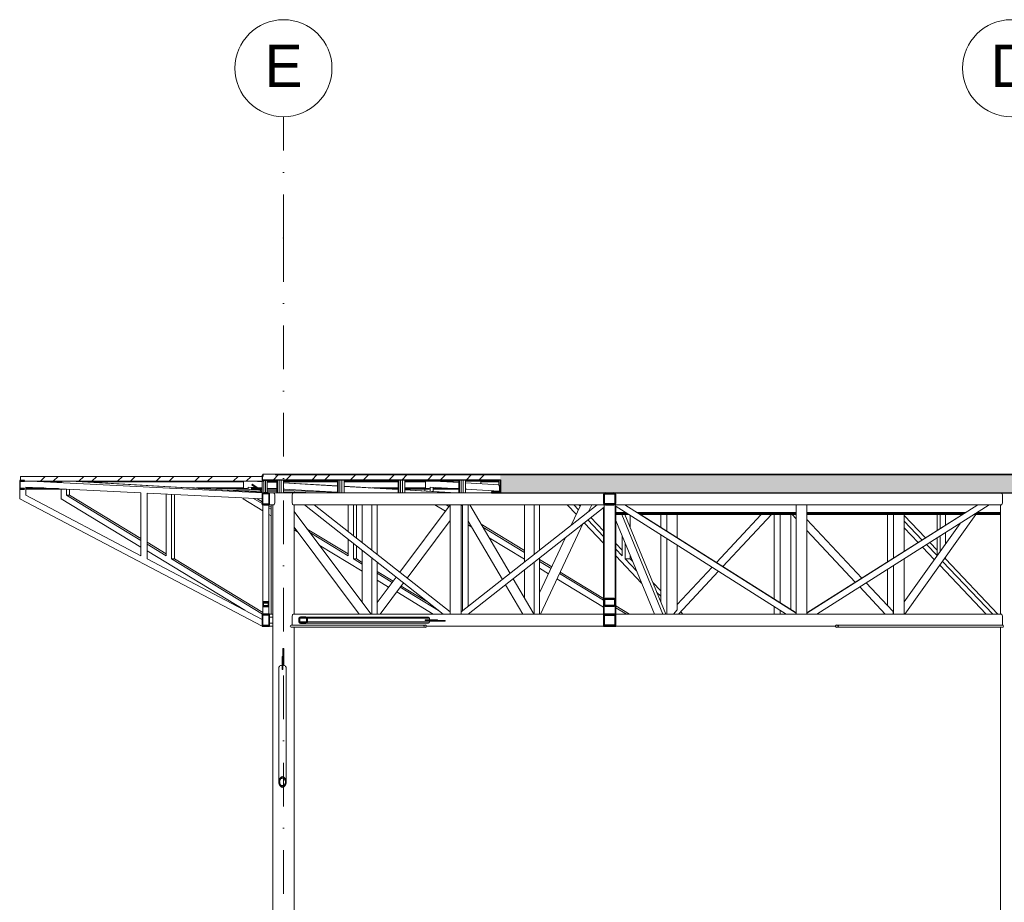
# Model space of a CAD drawing. Header units: centimetres. Extents: x -1103 to 10505, y -997 to 1780.
# Tile 7 of 102: x -1046 to -235, y 1052 to 1780. Entities that reach past the tile are written whole.
import ezdxf
from ezdxf.enums import TextEntityAlignment as Align

# ---------------------------------------------------------------- set-up
doc = ezdxf.new("R2010")
doc.units = ezdxf.units.CM
doc.header["$LTSCALE"] = 0.1
doc.header["$MEASUREMENT"] = 0
doc.linetypes.add('Kropki i Kreski', pattern=[720, 360, -180, 0, -180])
doc.linetypes.add('Wipeout_Contour', pattern=[1000, 0, -1000])
for name, color, linetype in [('2_lądowisko_IFC.ISTN', 7, 'Continuous'), ('2_stropy.K_IR', 7, 'Continuous'), ('3_lądowisko.K_IR', 7, 'Continuous'), ('4_osie.ISTN', 7, 'Continuous')]:
    doc.layers.add(name, color=color, linetype=linetype)
doc.styles.add('GENERATED_STYLE_1', font='txt')
pattern_1 = [(45, (0, 0), (-15.9099, 15.9099), []), (45, (-5.303, 5.303), (-15.9099, 15.9099), [])]

# ---------------------------------------------------------------- blocks, each defined once
blk = doc.blocks.new('ElemPrzekroju_2_1')
at = {"layer": '2_stropy.K_IR', "color": 7, "linetype": 'Continuous', "lineweight": 9}
for p, q in [((-828.8, 1399.55), (-784.14, 1399.55)), ((-778.8, 1399.55), (-734.15, 1399.55)), ((-728.81, 1399.55), (-684.15, 1399.55)), ((-678.81, 1399.55), (-651.31, 1399.55))]:
    blk.add_line(p, q, dxfattribs=at)
at = {"color": 254, "linetype": 'Wipeout_Contour', "lineweight": 0, "ltscale": 6771.288146}
blk.add_wipeout([(-845.71, 1403.55), (-1045.72, 1403.55), (-1045.72, 1399.55), (-845.71, 1399.55)], dxfattribs=at).dxf.layer = '2_stropy.K_IR'
at = {"layer": '2_stropy.K_IR', "linetype": 'Continuous', "lineweight": 0, "true_color": 0x000000}
h = blk.add_hatch(dxfattribs=at)
h.set_pattern_fill('Stal_0001', color=18, style=0, pattern_type=2)
h.set_pattern_definition(pattern_1)
h.paths.add_polyline_path([(-845.71, 1403.55), (-1045.72, 1403.55), (-1045.72, 1399.55), (-845.71, 1399.55)])
at = {"layer": '2_stropy.K_IR', "color": 7, "linetype": 'Continuous', "lineweight": 0}
for p, q in [((-1045.72, 1403.55), (-1045.72, 1399.55)), ((-845.71, 1403.55), (-1045.72, 1403.55)), ((-845.71, 1399.55), (-1045.72, 1399.55)), ((-845.71, 1400.8), (-845.71, 1399.55))]:
    blk.add_line(p, q, dxfattribs=at)
at = {"layer": '2_stropy.K_IR', "color": 7, "linetype": 'Continuous', "lineweight": 9}
blk.add_line((-842.4, 1399.55), (-834.14, 1399.55), dxfattribs=at)
blk = doc.blocks.new('ElemPrzekroju_8_1')
at = {"layer": '2_stropy.K_IR', "linetype": 'Continuous', "lineweight": 0}
blk.add_hatch(color=252, dxfattribs=at).paths.add_polyline_path([(-650.02, 1389.8), (1393.03, 1389.8), (1393.03, 1404.8), (-650.02, 1404.8)])
at = {"layer": '2_stropy.K_IR', "color": 252, "linetype": 'Continuous', "lineweight": 30}
for p, q in [((1393.03, 1404.8), (-650.02, 1404.8)), ((-650.02, 1400.8), (-650.02, 1389.8)), ((1393.03, 1389.8), (-650.02, 1389.8))]:
    blk.add_line(p, q, dxfattribs=at)
blk = doc.blocks.new('*X12')
at = {"layer": '3_lądowisko.K_IR', "linetype": 'Continuous', "lineweight": 0}
blk.add_hatch(color=2, dxfattribs=at).paths.add_polyline_path([(-835.72, 1405.3), (-835.8, 1405.3), (-835.72, 1405.22)])
blk = doc.blocks.new('ElemPrzekroju_10_1')
at = {"layer": '3_lądowisko.K_IR', "linetype": 'Continuous', "lineweight": 0, "true_color": 0x000000}
blk.add_hatch(color=18, dxfattribs=at).paths.add_polyline_path([(-845.72, 1404.8), (-835.72, 1404.8), (-835.72, 1405.3), (-845.72, 1405.3)])
at = {"layer": '3_lądowisko.K_IR', "color": 7, "linetype": 'Continuous', "lineweight": 15}
for p, q in [((-835.72, 1405.3), (-845.72, 1405.3)), ((-845.71, 1404.8), (-845.72, 1404.8)), ((-835.72, 1404.8), (-845.71, 1404.8))]:
    blk.add_line(p, q, dxfattribs=at)
at = {"layer": '3_lądowisko.K_IR', "lineweight": 0}
blk.add_blockref('*X12', (0, 0), dxfattribs=at)
blk = doc.blocks.new('ElemPrzekroju_11_1')
at = {"layer": '3_lądowisko.K_IR', "color": 7, "linetype": 'Continuous', "lineweight": 15}
blk.add_line((-512.17, 1405.3), (-835.72, 1405.3), dxfattribs=at)
blk = doc.blocks.new('ElemPrzekroju_45_1')
at = {"layer": '3_lądowisko.K_IR', "color": 7, "linetype": 'Continuous', "lineweight": 15}
for p, q in [((37.49, 1405.3), (-512.17, 1405.3)), ((-512.17, 1405.3), (-512.17, 1405))]:
    blk.add_line(p, q, dxfattribs=at)
blk = doc.blocks.new('ElemPrzekroju_97_1')
at = {"layer": '2_lądowisko_IFC.ISTN', "color": 252, "linetype": 'Continuous', "lineweight": 30}
for p, q in [((-845.81, 1405), (-845.81, 1404.4)), ((-1046.41, 1400), (-1046.41, 1393)), ((-1042.41, 1400), (-1046.41, 1400)), ((-1042.41, 1399.6), (-1042.41, 1400)), ((-846.4, 1404.4), (-846.4, 1400.4)), ((-845.81, 1404.4), (-846.4, 1404.4)), ((-846.4, 1400.4), (-840.4, 1400.4)), ((-840.4, 1400.4), (-840.4, 1401)), ((-840.4, 1401), (-655.71, 1401)), ((-655.71, 1401), (-655.71, 1400.4)), ((-655.71, 1400.4), (-651.31, 1400.4)), ((-651.31, 1400.4), (-651.31, 1396)), ((-1046.41, 1393), (-1042.41, 1393)), ((-1042.41, 1393), (-1042.41, 1393.4)), ((-657.31, 1390.9), (-657.31, 1390)), ((-650.71, 1390.9), (-657.31, 1390.9)), ((-657.31, 1390), (-563.41, 1390)), ((-651.31, 1396), (-650.71, 1396)), ((-650.71, 1396), (-650.71, 1390.9)), ((-564.21, 1389.79), (-564.8, 1389.2)), ((-563.41, 1390), (-564.21, 1389.79)), ((-555.81, 1389.79), (-556.61, 1390)), ((-556.61, 1390), (-232.31, 1390)), ((-555.23, 1389.2), (-555.81, 1389.79)), ((-564.8, 1380.8), (-564.21, 1380.21)), ((-555.81, 1380.21), (-555.23, 1380.8)), ((-845.9, 1300.01), (-845.9, 1296.28)), ((-840.9, 1300.01), (-845.9, 1300.01)), ((-845.4, 1296.9), (-845.4, 1299.39)), ((-845.4, 1299.39), (-841.4, 1299.39)), ((-841.4, 1299.39), (-841.4, 1296.9)), ((-840.9, 1296.28), (-840.9, 1300.01)), ((-845.9, 1296.28), (-840.9, 1296.28)), ((-841.4, 1296.9), (-845.4, 1296.9)), ((-846.4, 1290), (-846.4, 1280)), ((-840.4, 1290), (-846.4, 1290)), ((-845.8, 1280.6), (-845.8, 1289.4)), ((-845.8, 1289.4), (-841, 1289.4)), ((-841, 1289.4), (-841, 1280.6)), ((-840.4, 1280), (-840.4, 1290)), ((-815.8, 1287.21), (-816.21, 1286.5)), ((-816.21, 1286.5), (-816.21, 1283.5)), ((-816.21, 1283.5), (-815.8, 1282.79)), ((-815.51, 1286.5), (-815.3, 1286.85)), ((-815.51, 1283.5), (-815.51, 1286.5)), ((-815.3, 1283.15), (-815.51, 1283.5)), ((-810.06, 1286.85), (-809.85, 1286.5)), ((-809.85, 1283.5), (-810.06, 1283.15)), ((-809.85, 1286.5), (-809.85, 1283.5)), ((-809.14, 1286.5), (-809.56, 1287.21)), ((-809.56, 1282.79), (-809.14, 1283.5)), ((-809.14, 1283.5), (-809.14, 1286.5)), ((-565.01, 1290), (-565.01, 1280)), ((-555.01, 1290), (-565.01, 1290)), ((-564.21, 1280.8), (-564.21, 1289.2)), ((-564.21, 1289.2), (-555.81, 1289.2)), ((-555.81, 1289.2), (-555.81, 1280.8)), ((-555.01, 1280), (-555.01, 1290)), ((-846.4, 1280), (-840.4, 1280)), ((-841, 1280.6), (-845.8, 1280.6)), ((-712.89, 1280.57), (-713.22, 1280)), ((-713.22, 1280), (-712.89, 1279.43)), ((-712.09, 1280.8), (-712.89, 1280.57)), ((-712.89, 1279.43), (-712.09, 1279.2)), ((-711.29, 1280.57), (-712.09, 1280.8)), ((-712.09, 1279.2), (-711.29, 1279.43)), ((-710.96, 1280), (-711.29, 1280.57)), ((-711.29, 1279.43), (-710.96, 1280)), ((-565.01, 1280), (-555.01, 1280)), ((-555.81, 1280.8), (-564.21, 1280.8)), ((-373.55, 1280.57), (-373.93, 1280)), ((-373.93, 1280), (-373.55, 1279.43)), ((-372.66, 1280.8), (-373.55, 1280.57)), ((-373.55, 1279.43), (-372.66, 1279.2)), ((-371.76, 1280.57), (-372.66, 1280.8)), ((-372.66, 1279.2), (-371.76, 1279.43)), ((-371.39, 1280), (-371.76, 1280.57)), ((-371.76, 1279.43), (-371.39, 1280))]:
    blk.add_line(p, q, dxfattribs=at)
at = {"layer": '2_lądowisko_IFC.ISTN', "color": 252, "linetype": 'Continuous', "lineweight": 9}
for p, q in [((-650.71, 1404.8), (-650.71, 1405)), ((-650.68, 1404.8), (-650.68, 1405)), ((-626.59, 1404.8), (-626.59, 1405)), ((-626.53, 1404.8), (-626.53, 1405)), ((-601.53, 1404.8), (-601.53, 1405)), ((-601.43, 1404.8), (-601.43, 1405)), ((-551.43, 1404.8), (-551.43, 1405)), ((-551.33, 1404.8), (-551.33, 1405)), ((-501.33, 1404.8), (-501.33, 1405)), ((-501.23, 1404.8), (-501.23, 1405)), ((-451.23, 1404.8), (-451.23, 1405)), ((-451.13, 1404.8), (-451.13, 1405)), ((-401.13, 1404.8), (-401.13, 1405)), ((-376.92, 1405), (-376.92, 1404.8)), ((-335.05, 1404.8), (-335.05, 1405)), ((-291.75, 1404.8), (-291.75, 1405)), ((-291.57, 1404.8), (-291.57, 1405)), ((-1046.41, 1400), (-1046.41, 1400)), ((-1046.41, 1400), (-1045.72, 1399.97)), ((-1046.01, 1399.6), (-1046.01, 1399.58)), ((-1045.72, 1399.6), (-1046.01, 1399.6)), ((-1046.01, 1399), (-1046.01, 1399.58)), ((-1046.01, 1399.58), (-1045.72, 1399.57)), ((-1037.41, 1399.55), (-846.4, 1390)), ((-1026.41, 1399), (-1011.88, 1399)), ((-1011.73, 1399.42), (-1011.88, 1399)), ((-1011.88, 1399), (-1011.88, 1398.27)), ((-1011.47, 1399.55), (-1011.73, 1399.42)), ((-1004.44, 1399.55), (-846.4, 1390.43)), ((-1001.94, 1399.55), (-846.4, 1390.57)), ((-992.41, 1399), (-861.89, 1399)), ((-861.74, 1399.42), (-861.89, 1399)), ((-861.89, 1399), (-861.89, 1394)), ((-861.48, 1399.55), (-861.74, 1399.42)), ((-854.83, 1396.92), (-854.99, 1396.57)), ((-854.99, 1396.57), (-854.86, 1396.21)), ((-854.47, 1397.05), (-854.83, 1396.92)), ((-854.47, 1397.05), (-854.12, 1396.89)), ((-854.44, 1399.55), (-846.4, 1399.09)), ((-847.53, 1392.4), (-854.12, 1396.89)), ((-851.94, 1399.55), (-846.4, 1399.23)), ((-846.4, 1390.01), (-846.4, 1399.55)), ((-845.81, 1404.4), (-845.8, 1404.4)), ((-845.8, 1403.55), (-845.8, 1404.4)), ((-845.2, 1390.01), (-845.2, 1400.4)), ((-843.6, 1390.01), (-843.6, 1400.4)), ((-842.4, 1390.01), (-842.4, 1400.4)), ((-842.4, 1399), (-834.31, 1399)), ((-842.4, 1399), (-834.31, 1398.53)), ((-842.4, 1398.86), (-834.31, 1398.39)), ((-655.71, 1400.4), (-840.4, 1400.4)), ((-834.31, 1390), (-834.31, 1399.55)), ((-833.75, 1390), (-833.75, 1400.4)), ((-832.36, 1390), (-832.36, 1400.4)), ((-830.72, 1390), (-830.72, 1400.4)), ((-828.92, 1390), (-828.92, 1400.4)), ((-828.8, 1390), (-828.8, 1400.4)), ((-828.8, 1399), (-784.31, 1399)), ((-828.8, 1398.21), (-784.31, 1395.65)), ((-828.8, 1398.07), (-784.31, 1395.5)), ((-784.31, 1390), (-784.31, 1399.55)), ((-783.75, 1390), (-783.75, 1400.4)), ((-782.36, 1390), (-782.36, 1400.4)), ((-780.72, 1390), (-780.72, 1400.4)), ((-778.92, 1390), (-778.92, 1400.4)), ((-778.8, 1390), (-778.8, 1400.4)), ((-778.8, 1399), (-734.31, 1399)), ((-734.31, 1390), (-734.31, 1399.55)), ((-733.75, 1390), (-733.75, 1400.4)), ((-732.37, 1390), (-732.37, 1400.4)), ((-730.73, 1390), (-730.73, 1400.4)), ((-728.93, 1390), (-728.93, 1400.4)), ((-728.81, 1390), (-728.81, 1400.4)), ((-728.81, 1399), (-711.9, 1399)), ((-711.75, 1399.42), (-711.9, 1399)), ((-711.9, 1399), (-711.9, 1394)), ((-711.49, 1399.55), (-711.75, 1399.42)), ((-704.45, 1399.55), (-684.31, 1398.39)), ((-701.95, 1399.55), (-684.31, 1398.53)), ((-684.31, 1390), (-684.31, 1399.55)), ((-683.76, 1390), (-683.76, 1400.4)), ((-682.37, 1390), (-682.37, 1400.4)), ((-680.73, 1390), (-680.73, 1400.4)), ((-678.93, 1390), (-678.93, 1400.4)), ((-678.81, 1390), (-678.81, 1400.4)), ((-678.81, 1398.21), (-651.31, 1396.63)), ((-678.81, 1398.07), (-651.31, 1396.48)), ((-666.3, 1399), (-666.3, 1399.55)), ((-666.18, 1399.42), (-666.3, 1399)), ((-666.3, 1399), (-666.3, 1397.49)), ((-666.3, 1399), (-651.31, 1399)), ((-665.95, 1399.55), (-666.18, 1399.42)), ((-650.02, 1400.4), (-651.31, 1400.4)), ((-1046.41, 1385), (-1046.41, 1393)), ((-1046.01, 1393), (-1046.01, 1394)), ((-1041.41, 1388.02), (-1041.41, 1394.74)), ((-1041.41, 1394.74), (-946.41, 1389.99)), ((-1041.41, 1394), (-1026.54, 1394)), ((-1041.41, 1393.4), (-1014.54, 1393.4)), ((-1041.41, 1393), (-1008.76, 1393)), ((-1012.23, 1385), (-1012.23, 1393)), ((-1008.76, 1393.11), (-1008.76, 1393)), ((-1007.9, 1388.02), (-1007.9, 1393.07)), ((-1005.4, 1388.02), (-1005.4, 1392.94)), ((-946.41, 1338.15), (-946.41, 1389.99)), ((-941.41, 1335.52), (-941.41, 1389.74)), ((-941.41, 1389.74), (-846.4, 1384.99)), ((-925.62, 1338.15), (-925.62, 1388.95)), ((-921.29, 1335.52), (-921.29, 1388.74)), ((-918.79, 1335.52), (-918.79, 1388.61)), ((-847.65, 1392.4), (-911.35, 1394.32)), ((-900.73, 1394), (-861.89, 1394)), ((-880.82, 1393.4), (-858.77, 1393.4)), ((-847.81, 1391.41), (-875.1, 1392.23)), ((-867.55, 1393), (-858.77, 1393)), ((-862.24, 1392.84), (-862.24, 1393)), ((-862.24, 1391.49), (-862.24, 1391.84)), ((-861.89, 1394), (-861.74, 1393.58)), ((-861.74, 1393.58), (-861.37, 1393.4)), ((-858.77, 1393.4), (-858.77, 1393)), ((-857.91, 1392.71), (-857.91, 1394.74)), ((-857.91, 1394.74), (-852.22, 1394.42)), ((-857.91, 1391.24), (-857.91, 1391.71)), ((-855.41, 1392.63), (-855.41, 1394.6)), ((-855.41, 1394), (-851.61, 1394)), ((-855.41, 1393.4), (-850.73, 1393.4)), ((-855.41, 1393), (-850.15, 1393)), ((-855.41, 1391.09), (-855.41, 1391.63)), ((-849.34, 1392.45), (-854.86, 1396.21)), ((-850.33, 1394.31), (-846.4, 1394.08)), ((-849.88, 1394), (-846.4, 1394)), ((-849, 1393.4), (-846.4, 1393.4)), ((-848.42, 1393), (-846.4, 1393)), ((-848.14, 1391.9), (-847.98, 1392.25)), ((-848.01, 1391.55), (-848.14, 1391.9)), ((-846.6, 1390.58), (-848.01, 1391.55)), ((-847.98, 1392.25), (-847.65, 1392.4)), ((-847.65, 1392.4), (-847.29, 1392.23)), ((-846.4, 1392.36), (-847.65, 1392.4)), ((-846.4, 1391.63), (-847.29, 1392.23)), ((-846.4, 1390.01), (-846.05, 1390.01)), ((-846.4, 1390), (-845.2, 1390)), ((-846.4, 1388.8), (-846.4, 1390)), ((-846.1, 1389.5), (-846.1, 1380.5)), ((-840.7, 1389.5), (-846.1, 1389.5)), ((-846.05, 1390.01), (-845.2, 1390.01)), ((-845.2, 1390.01), (-843.6, 1390.01)), ((-843.6, 1390.01), (-842.75, 1390.01)), ((-842.75, 1390.01), (-842.4, 1390.01)), ((-842.4, 1393.85), (-834.31, 1393.38)), ((-842.4, 1393.4), (-834.63, 1393.4)), ((-842.4, 1393), (-834.31, 1393)), ((-834.31, 1392), (-842.4, 1392.24)), ((-834.31, 1391), (-842.4, 1391.24)), ((-842.4, 1390.34), (-836.51, 1390)), ((-842.4, 1390.2), (-839.01, 1390)), ((-841.6, 1390), (-840.4, 1390)), ((-840.69, 1389.5), (-840.7, 1389.5)), ((-840.7, 1380.5), (-840.7, 1389.5)), ((-837.08, 1390), (-840.4, 1390)), ((-840.4, 1389.88), (-840.4, 1390)), ((-840.4, 1389.53), (-840.4, 1389.88)), ((-840.4, 1389.01), (-840.4, 1389.53)), ((-840.4, 1388.8), (-840.4, 1389.01)), ((-837.08, 1390), (-837, 1389.94)), ((-837.08, 1390), (-837, 1390)), ((-837, 1390), (-835.63, 1390)), ((-837, 1389.94), (-836.79, 1389.88)), ((-836.79, 1389.88), (-836.46, 1389.53)), ((-836.24, 1389.01), (-836.46, 1389.53)), ((-836.16, 1388.4), (-836.24, 1389.01)), ((-836.16, 1381.6), (-836.16, 1388.4)), ((-835.63, 1390), (-833.72, 1390)), ((-834.31, 1390), (-833.75, 1390)), ((-833.75, 1390), (-832.36, 1390)), ((-833.72, 1390), (-831.42, 1390)), ((-832.36, 1390), (-831.45, 1390)), ((-831.45, 1390), (-830.72, 1390)), ((-831.42, 1390), (-828.91, 1390)), ((-830.72, 1390), (-828.92, 1390)), ((-828.92, 1390), (-828.8, 1390)), ((-828.91, 1390), (-826.41, 1390)), ((-828.8, 1393.06), (-784.31, 1390.5)), ((-828.8, 1393), (-827.7, 1393)), ((-784.31, 1390.49), (-828.8, 1391.83)), ((-801.19, 1390), (-828.8, 1390.83)), ((-826.41, 1390), (-824.11, 1390)), ((-824.11, 1390), (-822.19, 1390)), ((-822.19, 1390), (-820.83, 1390)), ((-821.67, 1388.4), (-821.59, 1389.01)), ((-821.67, 1381.6), (-821.67, 1388.4)), ((-821.59, 1389.01), (-821.36, 1389.53)), ((-821.03, 1389.88), (-821.36, 1389.53)), ((-820.83, 1389.94), (-821.03, 1389.88)), ((-820.74, 1390), (-820.83, 1389.94)), ((-820.83, 1390), (-820.74, 1390)), ((-657.31, 1390), (-820.74, 1390)), ((-784.31, 1390), (-783.75, 1390)), ((-783.75, 1390), (-782.36, 1390)), ((-782.36, 1390), (-781.45, 1390)), ((-781.45, 1390), (-780.72, 1390)), ((-780.72, 1390), (-778.92, 1390)), ((-778.92, 1390), (-778.8, 1390)), ((-778.8, 1395.33), (-734.31, 1392.76)), ((-778.8, 1395.18), (-734.31, 1392.61)), ((-768.01, 1390), (-778.8, 1390.33)), ((-755.81, 1394), (-734.31, 1394)), ((-745.42, 1393.4), (-734.31, 1393.4)), ((-738.49, 1393), (-734.31, 1393)), ((-734.31, 1390), (-733.75, 1390)), ((-733.75, 1390), (-732.37, 1390)), ((-732.37, 1390), (-731.46, 1390)), ((-731.46, 1390), (-730.73, 1390)), ((-730.73, 1390), (-728.93, 1390)), ((-728.93, 1390), (-728.81, 1390)), ((-728.81, 1394), (-711.9, 1394)), ((-728.81, 1393.4), (-708.78, 1393.4)), ((-728.81, 1393), (-708.78, 1393)), ((-728.81, 1392.44), (-686.52, 1390)), ((-728.81, 1392.3), (-689.02, 1390)), ((-712.25, 1391.49), (-712.25, 1393)), ((-711.9, 1394), (-711.75, 1393.58)), ((-711.75, 1393.58), (-711.38, 1393.4)), ((-708.78, 1393.4), (-708.78, 1393)), ((-707.92, 1391.24), (-707.92, 1394.74)), ((-707.92, 1394.74), (-684.31, 1393.38)), ((-705.42, 1391.09), (-705.42, 1394.6)), ((-705.42, 1393.4), (-684.64, 1393.4)), ((-705.42, 1393), (-684.31, 1393)), ((-684.31, 1390), (-683.76, 1390)), ((-683.76, 1390), (-682.37, 1390)), ((-682.37, 1390), (-681.46, 1390)), ((-681.46, 1390), (-680.73, 1390)), ((-680.73, 1390), (-678.93, 1390)), ((-678.93, 1390), (-678.81, 1390)), ((-678.81, 1393.06), (-650.71, 1391.44)), ((-678.81, 1393), (-677.71, 1393)), ((-650.02, 1396), (-650.71, 1396)), ((-650.71, 1390.9), (-650.02, 1390.9)), ((-564.21, 1388.4), (-565.01, 1388.4)), ((-555.01, 1388.4), (-555.81, 1388.4)), ((-236.49, 1389.53), (-236.76, 1389.8)), ((-236.26, 1389.01), (-236.49, 1389.53)), ((-236.18, 1388.4), (-236.26, 1389.01)), ((-236.18, 1388.4), (-236.18, 1381.6)), ((-1046.41, 1385), (-846.4, 1280)), ((-1041.41, 1388.02), (-946.41, 1338.15)), ((-1012.23, 1385), (-946.41, 1345.1)), ((-1005.4, 1388.02), (-1007.9, 1388.02)), ((-1007.9, 1388.02), (-946.41, 1350.75)), ((-1005.4, 1388.02), (-946.41, 1352.27)), ((-862.24, 1385), (-862.24, 1385.79)), ((-862.24, 1385), (-845.9, 1375.1)), ((-853.5, 1385.35), (-846.4, 1381.05)), ((-850.77, 1385.21), (-846.4, 1382.56)), ((-846.4, 1380), (-846.4, 1381.2)), ((-846.1, 1380.5), (-840.7, 1380.5)), ((-840.69, 1380.5), (-840.7, 1380.5)), ((-840.4, 1380.99), (-840.4, 1381.2)), ((-840.4, 1380.47), (-840.4, 1380.99)), ((-840.4, 1380.12), (-840.4, 1380.47)), ((-836.79, 1380.12), (-836.46, 1380.47)), ((-836.46, 1380.47), (-836.24, 1380.99)), ((-836.24, 1380.99), (-836.16, 1381.6)), ((-821.59, 1380.99), (-821.67, 1381.6)), ((-821.36, 1380.47), (-821.59, 1380.99)), ((-821.03, 1380.12), (-821.36, 1380.47)), ((-564.21, 1381.6), (-565.01, 1381.6)), ((-555.01, 1381.6), (-555.81, 1381.6)), ((-236.49, 1380.47), (-236.84, 1380.12)), ((-236.26, 1380.99), (-236.49, 1380.47)), ((-236.18, 1381.6), (-236.26, 1380.99)), ((-845.9, 1380), (-846.4, 1380)), ((-845.9, 1300.01), (-845.9, 1380)), ((-845.2, 1380), (-845.9, 1380)), ((-840.9, 1380), (-841.6, 1380)), ((-840.9, 1300.01), (-840.9, 1380)), ((-840.4, 1380), (-840.9, 1380)), ((-840.9, 1379.23), (-838.98, 1378.06)), ((-840.9, 1377.71), (-838.98, 1376.55)), ((-840.9, 1372.07), (-838.98, 1370.9)), ((-840.4, 1380), (-840.4, 1380.12)), ((-837.08, 1380), (-840.4, 1380)), ((-838.98, 1380), (-838.98, 1290)), ((-837.71, 771), (-837.71, 1380)), ((-837.08, 1380), (-837, 1380.06)), ((-837, 1380.06), (-836.79, 1380.12)), ((-820.83, 1380.06), (-821.03, 1380.12)), ((-820.74, 1380), (-820.83, 1380.06)), ((-811.56, 1380), (-820.74, 1380)), ((-820.11, 1290), (-820.11, 1380)), ((-756.82, 1290.12), (-820.11, 1374.51)), ((-697.31, 1290), (-811.61, 1380)), ((-811.45, 1380), (-811.56, 1380)), ((-811.02, 1380), (-811.45, 1380)), ((-810.36, 1380), (-811.02, 1380)), ((-809.59, 1380), (-810.36, 1380)), ((-805.55, 1380), (-809.59, 1380)), ((-804.77, 1380), (-805.55, 1380)), ((-804.12, 1380), (-804.77, 1380)), ((-803.68, 1380), (-804.12, 1380)), ((-803.57, 1380), (-803.68, 1380)), ((-691.41, 1380), (-803.57, 1380)), ((-691.41, 1291.72), (-803.52, 1380)), ((-775.63, 1358.04), (-775.63, 1380)), ((-771.3, 1354.63), (-771.3, 1380)), ((-768.8, 1352.66), (-768.8, 1380)), ((-763.98, 1380), (-763.98, 1348.86)), ((-756.19, 1380), (-756.19, 1342.73)), ((-751.69, 1380), (-751.69, 1339.18)), ((-733.06, 1324.52), (-691.45, 1380)), ((-704, 1380), (-695.37, 1374.77)), ((-694.68, 1380), (-692.46, 1378.65)), ((-692.18, 1380), (-691.68, 1379.69)), ((-691.41, 1380), (-691.41, 1290.13)), ((-682.41, 1380), (-691.41, 1380)), ((-682.41, 1380), (-682.41, 1290.13)), ((-682.41, 1291.73), (-570.3, 1380)), ((-570.25, 1380), (-682.41, 1380)), ((-682.41, 1379.11), (-681.83, 1379.89)), ((-681.83, 1379.89), (-681.77, 1380)), ((-681.19, 1380), (-681.19, 1292.69)), ((-676.69, 1380), (-676.69, 1296.23)), ((-676.52, 1290), (-564.41, 1378.27)), ((-642.01, 1323.53), (-675.27, 1380)), ((-630.09, 1380), (-630.09, 1332.92)), ((-622.3, 1380), (-622.3, 1339.06)), ((-617.8, 1380), (-617.8, 1342.6)), ((-595, 1380), (-587.43, 1372.05)), ((-591.57, 1363.26), (-583.68, 1380)), ((-589.62, 1380), (-585.65, 1375.83)), ((-585.29, 1380), (-584.21, 1378.87)), ((-577.35, 1374.45), (-574.73, 1380)), ((-570.15, 1380), (-570.25, 1380)), ((-569.71, 1380), (-570.15, 1380)), ((-569.06, 1380), (-569.71, 1380)), ((-568.28, 1380), (-569.06, 1380)), ((-564.41, 1380), (-568.28, 1380)), ((-564.91, 1290), (-564.91, 1377.88)), ((-564.41, 1301.3), (-564.41, 1380)), ((-564.32, 1380), (-564.41, 1380)), ((-564.05, 1380), (-564.32, 1380)), ((-563.64, 1380), (-564.05, 1380)), ((-563.41, 1380), (-563.64, 1380)), ((-556.18, 1380), (-556.61, 1380)), ((-555.78, 1380), (-556.18, 1380)), ((-555.51, 1380), (-555.78, 1380)), ((-555.41, 1380), (-555.51, 1380)), ((-555.41, 1301.3), (-555.41, 1380)), ((-555.24, 1380), (-555.41, 1380)), ((-414.39, 1290), (-555.41, 1379.2)), ((-554.35, 1380), (-555.24, 1380)), ((-555.01, 1373.7), (-555.01, 1378.94)), ((-555.01, 1373.06), (-555.01, 1373.7)), ((-546.72, 1373.7), (-555.01, 1373.7)), ((-555.01, 1372.8), (-555.01, 1373.06)), ((-555.01, 1372), (-555.01, 1372.8)), ((-545.3, 1372.8), (-555.01, 1372.8)), ((-549.67, 1380), (-554.35, 1380)), ((-548.77, 1380), (-549.67, 1380)), ((-548.02, 1380), (-548.77, 1380)), ((-547.51, 1380), (-548.02, 1380)), ((-547.39, 1380), (-547.51, 1380)), ((-406.31, 1380), (-547.39, 1380)), ((-406.31, 1290.8), (-547.33, 1380)), ((-406.31, 1373.7), (-537.37, 1373.7)), ((-406.31, 1372.8), (-535.95, 1372.8)), ((-406.31, 1380), (-406.31, 1290)), ((-397.31, 1380), (-406.31, 1380)), ((-397.31, 1290.81), (-256.3, 1380)), ((-397.31, 1380), (-397.31, 1290)), ((-256.24, 1380), (-397.31, 1380)), ((-266.26, 1373.7), (-397.31, 1373.7)), ((-267.68, 1372.8), (-397.31, 1372.8)), ((-389.23, 1290), (-246.94, 1380)), ((-237.71, 1372.8), (-258.33, 1372.8)), ((-237.71, 1373.7), (-256.9, 1373.7)), ((-256.12, 1380), (-256.24, 1380)), ((-255.61, 1380), (-256.12, 1380)), ((-254.85, 1380), (-255.61, 1380)), ((-253.96, 1380), (-254.85, 1380)), ((-249.28, 1380), (-253.96, 1380)), ((-248.39, 1380), (-249.28, 1380)), ((-247.63, 1380), (-248.39, 1380)), ((-247.12, 1380), (-247.63, 1380)), ((-247, 1380), (-247.12, 1380)), ((-237.23, 1380), (-247, 1380)), ((-237.71, 1290), (-237.71, 1380)), ((-237.23, 1380), (-237.22, 1380.01)), ((-236.84, 1380.12), (-237.22, 1380.01)), ((-726.96, 1319.71), (-691.41, 1367.11)), ((-648.33, 1318.56), (-676.69, 1366.71)), ((-665.88, 1364.06), (-630.09, 1342.36)), ((-617.12, 1290), (-582.11, 1364.34)), ((-580.95, 1365.25), (-564.91, 1348.41)), ((-577.88, 1367.67), (-564.91, 1354.05)), ((-575.41, 1369.62), (-564.91, 1358.6)), ((-544.04, 1372), (-555.01, 1372)), ((-554.91, 1290), (-554.91, 1372)), ((-554.91, 1367.17), (-523.12, 1290)), ((-549.97, 1372), (-516.19, 1290)), ((-547.38, 1372), (-513.6, 1290)), ((-547.27, 1371.72), (-547.27, 1372)), ((-542.94, 1361.2), (-542.94, 1371.3)), ((-406.31, 1372), (-534.68, 1372)), ((-406.31, 1291.12), (-534.52, 1372)), ((-517.87, 1372), (-517.87, 1361.49)), ((-512.87, 1372), (-512.87, 1358.34)), ((-504.21, 1372), (-504.21, 1352.88)), ((-434.96, 1372), (-471.91, 1332.5)), ((-426.51, 1372), (-466.59, 1329.15)), ((-424.34, 1372), (-424.34, 1302.49)), ((-419.34, 1372), (-419.34, 1299.33)), ((-410.68, 1372), (-410.68, 1293.87)), ((-406.31, 1368.51), (-409.57, 1372)), ((-268.95, 1372), (-397.31, 1372)), ((-397.3, 1290.81), (-397.3, 1372)), ((-397.3, 1291.11), (-269.08, 1372)), ((-352.12, 1319.61), (-397.3, 1367.92)), ((-330.81, 1372), (-330.81, 1333.06)), ((-325.81, 1372), (-325.81, 1336.22)), ((-317.14, 1372), (-317.14, 1341.68)), ((-317.14, 1371.25), (-299.56, 1352.78)), ((-317.14, 1366.7), (-302.26, 1351.07)), ((-317.14, 1300.13), (-271.01, 1364.78)), ((-316.52, 1290), (-258, 1372)), ((-289.96, 1358.83), (-289.96, 1372)), ((-287.46, 1360.41), (-287.46, 1372)), ((-283.13, 1363.14), (-283.13, 1372)), ((-237.71, 1372), (-259.59, 1372)), ((-766.44, 1290), (-820.11, 1361.57)), ((-820.11, 1359.46), (-817.22, 1357.71)), ((-809.27, 1360.06), (-775.63, 1339.67)), ((-807.19, 1357.28), (-775.63, 1338.15)), ((-676.69, 1363.45), (-673.71, 1361.64)), ((-664.49, 1361.7), (-630.09, 1340.85)), ((-357.44, 1316.26), (-397.3, 1358.88)), ((-317.14, 1361.05), (-305.62, 1348.95)), ((-283.13, 1347.8), (-283.13, 1357.12)), ((-941.41, 1349.24), (-925.62, 1339.67)), ((-941.41, 1347.72), (-925.62, 1338.15)), ((-775.63, 1338.15), (-775.63, 1351.67)), ((-771.3, 1335.52), (-771.3, 1348.26)), ((-659.32, 1352.92), (-630.09, 1335.2)), ((-617.8, 1307.56), (-596.33, 1353.14)), ((-554.91, 1348.1), (-549.77, 1342.7)), ((-549.77, 1338.15), (-549.77, 1354.68)), ((-547.27, 1335.52), (-547.27, 1348.61)), ((-517.87, 1355.45), (-517.87, 1300.36)), ((-512.87, 1352.29), (-512.87, 1290)), ((-295.96, 1349), (-289.96, 1342.7)), ((-289.96, 1338.23), (-289.96, 1352.79)), ((-287.46, 1341.73), (-287.46, 1354.38)), ((-941.41, 1342.07), (-860.78, 1293.19)), ((-799.42, 1346.92), (-763.98, 1325.44)), ((-768.8, 1335.52), (-768.8, 1346.3)), ((-763.98, 1342.5), (-763.98, 1299.67)), ((-554.91, 1343.55), (-549.77, 1338.15)), ((-504.21, 1346.81), (-504.21, 1293.43)), ((-302.02, 1345.17), (-292.29, 1334.96)), ((-298.66, 1347.29), (-289.99, 1338.18)), ((-941.41, 1335.52), (-846.4, 1285.65)), ((-921.29, 1335.52), (-846.19, 1290)), ((-921.29, 1335.52), (-918.79, 1335.52)), ((-918.79, 1335.52), (-845.9, 1291.34)), ((-771.3, 1335.52), (-763.98, 1331.09)), ((-771.3, 1335.52), (-768.8, 1335.52)), ((-768.8, 1335.52), (-763.98, 1332.6)), ((-756.19, 1336.36), (-756.19, 1290)), ((-751.69, 1332.82), (-751.69, 1290)), ((-622.3, 1332.7), (-622.3, 1290)), ((-617.8, 1336.24), (-617.8, 1290)), ((-617.8, 1334.91), (-607.78, 1328.84)), ((-617.8, 1333.39), (-608.33, 1327.66)), ((-554.91, 1337.91), (-533.67, 1315.6)), ((-547.27, 1335.52), (-537.77, 1325.55)), ((-547.27, 1335.52), (-542.94, 1335.52)), ((-542.94, 1335.52), (-542.94, 1338.1)), ((-542.94, 1335.52), (-541.07, 1333.56)), ((-317.14, 1335.6), (-317.14, 1290)), ((-285.5, 1333.47), (-244.1, 1290)), ((-284.03, 1335.52), (-283.13, 1335.52)), ((-283.13, 1335.52), (-283.13, 1336.79)), ((-283.13, 1335.52), (-239.77, 1290)), ((-751.69, 1325.15), (-738.55, 1317.19)), ((-751.69, 1323.64), (-739.34, 1316.15)), ((-630.09, 1326.56), (-630.09, 1303.29)), ((-617.8, 1327.75), (-610.4, 1323.26)), ((-601.37, 1323.44), (-564.91, 1301.34)), ((-600.82, 1324.62), (-564.91, 1302.85)), ((-475.51, 1328.65), (-504.21, 1297.97)), ((-470.2, 1325.3), (-503.21, 1290)), ((-330.81, 1326.96), (-330.81, 1296.82)), ((-325.81, 1330.12), (-325.81, 1290)), ((-287.8, 1330.24), (-249.48, 1290)), ((-751.69, 1299.68), (-736.06, 1320.51)), ((-751.69, 1317.99), (-742.25, 1312.26)), ((-749.24, 1290), (-729.96, 1315.71)), ((-622.93, 1291.14), (-639.45, 1319.19)), ((-603.44, 1319.05), (-564.91, 1295.69)), ((-524.29, 1315.95), (-517.87, 1309.2)), ((-326.55, 1292.27), (-348.52, 1315.75)), ((-735.58, 1308.22), (-705.52, 1290)), ((-732.66, 1312.1), (-701.01, 1292.91)), ((-731.88, 1313.14), (-709.37, 1299.5)), ((-631.51, 1290), (-645.77, 1314.21)), ((-520.99, 1307.93), (-517.87, 1304.66)), ((-332.88, 1290), (-353.82, 1312.4)), ((-845.9, 1296.28), (-845.9, 1300.01)), ((-845.4, 1299.39), (-845.4, 1300.01)), ((-845.4, 1296.9), (-845.4, 1299.39)), ((-841.4, 1299.39), (-841.4, 1300.01)), ((-841.4, 1296.9), (-841.4, 1299.39)), ((-840.9, 1296.28), (-840.9, 1300.01)), ((-563.91, 1301.3), (-563.91, 1302.56)), ((-555.91, 1301.3), (-555.91, 1302.56)), ((-845.9, 1296.28), (-845.9, 1290)), ((-840.9, 1296.28), (-840.9, 1290)), ((-622.78, 1290.8), (-622.93, 1291.14)), ((-564.41, 1298.05), (-564.41, 1290)), ((-555.41, 1298.05), (-555.41, 1290)), ((-554.91, 1296.79), (-543.71, 1290)), ((-554.91, 1295.27), (-546.21, 1290)), ((-504.21, 1293.43), (-507.42, 1290)), ((-501.41, 1291.92), (-499.58, 1290)), ((-424.34, 1296.29), (-424.34, 1290)), ((-419.34, 1293.13), (-419.34, 1290)), ((-326.42, 1292.04), (-326.55, 1292.27)), ((-326.34, 1291.68), (-326.42, 1292.04)), ((-326.31, 1291.27), (-326.34, 1291.68)), ((-326.31, 1290), (-326.31, 1291.27)), ((-846.1, 1289.5), (-846.1, 1280.5)), ((-840.7, 1289.5), (-846.1, 1289.5)), ((-840.7, 1280.5), (-840.7, 1289.5)), ((-840.4, 1289.5), (-840.7, 1289.5)), ((-837.71, 1290), (-840.4, 1290)), ((-840.4, 1287.5), (-837.71, 1287.5)), ((-821.57, 1289.01), (-821.65, 1288.4)), ((-821.65, 1288.4), (-821.65, 1281.6)), ((-821.34, 1289.53), (-821.57, 1289.01)), ((-820.99, 1289.88), (-821.34, 1289.53)), ((-820.61, 1289.99), (-820.99, 1289.88)), ((-820.6, 1290), (-820.61, 1289.99)), ((-697.26, 1290), (-820.6, 1290)), ((-816.21, 1286.5), (-815.51, 1286.5)), ((-816.21, 1283.5), (-815.51, 1283.5)), ((-815.51, 1286.5), (-809.85, 1286.5)), ((-815.51, 1283.5), (-809.85, 1283.5)), ((-810.56, 1287.5), (-709.25, 1287.5)), ((-810.56, 1287), (-809.44, 1287)), ((-810.56, 1283), (-809.44, 1283)), ((-809.85, 1286.5), (-809.14, 1286.5)), ((-809.85, 1283.5), (-809.14, 1283.5)), ((-809.14, 1286.5), (-708.54, 1286.5)), ((-809.14, 1283.5), (-708.54, 1283.5)), ((-756.77, 1290), (-756.82, 1290.12)), ((-712.07, 1284.7), (-712.07, 1285.3)), ((-712.07, 1285.3), (-711.72, 1285.3)), ((-712.07, 1284.7), (-711.72, 1284.7)), ((-711.72, 1285.3), (-701.82, 1285.3)), ((-711.72, 1284.7), (-711.72, 1285.3)), ((-711.72, 1284.7), (-707.48, 1284.7)), ((-709.25, 1287.5), (-708.75, 1287.21)), ((-708.75, 1282.79), (-709.25, 1282.5)), ((-708.75, 1287.21), (-708.54, 1286.5)), ((-708.54, 1283.5), (-708.75, 1282.79)), ((-708.54, 1286.5), (-708.54, 1285.3)), ((-708.54, 1284.7), (-708.54, 1283.5)), ((-708.54, 1284.1), (-707.13, 1284.1)), ((-707.48, 1284.7), (-707.13, 1284.7)), ((-707.13, 1284.7), (-695.47, 1284.7)), ((-707.13, 1284.1), (-707.13, 1284.7)), ((-707.13, 1284.1), (-695.47, 1284.1)), ((-701.82, 1284.7), (-701.82, 1285.3)), ((-697.26, 1290), (-697.15, 1290)), ((-697.15, 1290), (-696.72, 1290)), ((-696.72, 1290), (-696.06, 1290)), ((-696.06, 1290), (-695.29, 1290)), ((-695.47, 1284.1), (-695.47, 1284.7)), ((-695.29, 1290), (-678.54, 1290)), ((-678.54, 1290), (-677.77, 1290)), ((-677.77, 1290), (-677.11, 1290)), ((-677.11, 1290), (-676.67, 1290)), ((-676.67, 1290), (-676.57, 1290)), ((-565.01, 1290), (-676.57, 1290)), ((-622.73, 1290.39), (-622.78, 1290.8)), ((-622.73, 1290), (-622.73, 1290.39)), ((-564.21, 1288.4), (-565.01, 1288.4)), ((-555.01, 1288.4), (-555.81, 1288.4)), ((-414.34, 1290), (-555.01, 1290)), ((-414.34, 1290), (-414.22, 1290)), ((-414.22, 1290), (-413.71, 1290)), ((-413.71, 1290), (-412.95, 1290)), ((-412.95, 1290), (-412.06, 1290)), ((-412.06, 1290), (-407.38, 1290)), ((-407.38, 1290), (-406.48, 1290)), ((-406.48, 1290), (-406.31, 1290)), ((-397.31, 1290), (-406.31, 1290)), ((-397.31, 1290), (-397.14, 1290)), ((-397.14, 1290), (-396.25, 1290)), ((-396.25, 1290), (-391.57, 1290)), ((-391.57, 1290), (-390.68, 1290)), ((-390.68, 1290), (-389.92, 1290)), ((-389.92, 1290), (-389.41, 1290)), ((-389.41, 1290), (-389.29, 1290)), ((-237.23, 1290), (-389.29, 1290)), ((-237.22, 1289.99), (-237.23, 1290)), ((-236.84, 1289.88), (-237.22, 1289.99)), ((-236.49, 1289.53), (-236.84, 1289.88)), ((-236.26, 1289.01), (-236.49, 1289.53)), ((-236.18, 1288.4), (-236.26, 1289.01)), ((-236.18, 1288.4), (-236.18, 1281.6)), ((-846.1, 1280.5), (-840.7, 1280.5)), ((-840.4, 1280.5), (-840.7, 1280.5)), ((-840.4, 1282.5), (-837.71, 1282.5)), ((-837.71, 1280), (-840.4, 1280)), ((-823.29, 1280), (-823.11, 1280.57)), ((-823.29, 1280), (-823.11, 1279.43)), ((-823.11, 1280.57), (-822.69, 1280.8)), ((-823.11, 1279.43), (-822.69, 1279.2)), ((-712.09, 1280.8), (-822.69, 1280.8)), ((-712.09, 1279.2), (-822.69, 1279.2)), ((-821.57, 1280.99), (-821.65, 1281.6)), ((-821.48, 1280.8), (-821.57, 1280.99)), ((-820.11, 743.55), (-820.11, 1279.2)), ((-810.56, 1282.5), (-709.25, 1282.5)), ((-565.01, 1280), (-710.96, 1280)), ((-564.21, 1281.6), (-565.01, 1281.6)), ((-555.01, 1281.6), (-555.81, 1281.6)), ((-373.93, 1280), (-555.01, 1280)), ((-235.77, 1280.8), (-372.66, 1280.8)), ((-235.77, 1279.2), (-372.66, 1279.2)), ((-237.71, 743.55), (-237.71, 1279.2)), ((-236.26, 1280.99), (-236.34, 1280.8)), ((-236.18, 1281.6), (-236.26, 1280.99)), ((-235.63, 1280.69), (-235.77, 1280.8)), ((-235.77, 1279.2), (-235.63, 1279.31)), ((-235.4, 1280.57), (-235.63, 1280.69)), ((-235.4, 1279.43), (-235.63, 1279.31)), ((-235.22, 1280), (-235.4, 1280.57)), ((-235.22, 1280), (-235.4, 1279.43)), ((-828.91, 1261.51), (-829.31, 1261.51)), ((-829.31, 1249.28), (-829.31, 1261.51)), ((-828.51, 1261.51), (-828.91, 1261.51)), ((-828.51, 1249.28), (-828.51, 1261.51)), ((-829.31, 1255.16), (-830.11, 1255.16)), ((-830.11, 1244.76), (-830.11, 1255.16)), ((-832.73, 1245.69), (-832.67, 1246.12)), ((-832.73, 1151.59), (-832.73, 1245.69)), ((-832.67, 1246.12), (-832.5, 1246.52)), ((-832.5, 1246.52), (-832.22, 1246.9)), ((-832.22, 1246.9), (-831.84, 1247.23)), ((-831.84, 1247.23), (-831.39, 1247.5)), ((-831.39, 1247.5), (-830.87, 1247.7)), ((-830.87, 1247.7), (-830.3, 1247.82)), ((-830.3, 1247.82), (-830.11, 1247.84)), ((-830.11, 1244.4), (-830.11, 1244.76)), ((-829.31, 1244.76), (-830.11, 1244.76)), ((-829.71, 1244.4), (-830.11, 1244.4)), ((-829.31, 1244.4), (-829.71, 1244.4)), ((-829.31, 1248.92), (-829.31, 1249.28)), ((-828.51, 1249.28), (-829.31, 1249.28)), ((-829.31, 1244.76), (-829.31, 1248.92)), ((-829.31, 1247.84), (-829.12, 1247.82)), ((-829.31, 1244.4), (-829.31, 1244.76)), ((-829.12, 1247.82), (-828.56, 1247.7)), ((-828.56, 1247.7), (-828.04, 1247.5)), ((-828.51, 1247.68), (-828.51, 1249.28)), ((-828.04, 1247.5), (-827.58, 1247.23)), ((-827.58, 1247.23), (-827.21, 1246.9)), ((-827.21, 1246.9), (-826.93, 1246.52)), ((-826.93, 1246.52), (-826.75, 1246.12)), ((-826.75, 1246.12), (-826.7, 1245.69)), ((-826.7, 1151.59), (-826.7, 1245.69)), ((-832.1, 1151.59), (-832.1, 1154.12)), ((-827.33, 1151.59), (-827.33, 1154.12))]:
    blk.add_line(p, q, dxfattribs=at)
at = {"layer": '2_lądowisko_IFC.ISTN', "color": 252, "linetype": 'Continuous', "lineweight": 30, "flags": 128}
for points in [[(1392.73, 1404.84), (1392.34, 1405), (-845.81, 1405)], [(-1045.84, 1393.58), (-1046.01, 1394), (-1046.01, 1399), (-1045.84, 1399.42)], [(-1045.84, 1399.42), (-1045.41, 1399.6), (-1042.41, 1399.6)], [(-1042.41, 1393.4), (-1045.41, 1393.4), (-1045.84, 1393.58)], [(-846.05, 1389.65), (-846.4, 1388.8), (-846.4, 1381.2), (-846.05, 1380.35)], [(-840.75, 1389.65), (-841.6, 1390), (-845.2, 1390), (-846.05, 1389.65)], [(-845.63, 1380.78), (-845.8, 1381.2), (-845.8, 1388.8), (-845.63, 1389.22)], [(-845.63, 1389.22), (-845.2, 1389.4), (-841.6, 1389.4), (-841.18, 1389.22)], [(-841.18, 1389.22), (-841, 1388.8), (-841, 1381.2), (-841.18, 1380.78)], [(-840.75, 1380.35), (-840.4, 1381.2), (-840.4, 1388.8), (-840.75, 1389.65)], [(-564.8, 1389.2), (-565.01, 1388.4), (-565.01, 1381.6), (-564.8, 1380.8)], [(-563.98, 1381.03), (-564.21, 1381.6), (-564.21, 1388.4), (-563.98, 1388.97)], [(-563.98, 1388.97), (-563.41, 1389.2), (-556.61, 1389.2), (-556.05, 1388.97)], [(-556.05, 1388.97), (-555.81, 1388.4), (-555.81, 1381.6), (-556.05, 1381.03)], [(-555.23, 1380.8), (-555.01, 1381.6), (-555.01, 1388.4), (-555.23, 1389.2)], [(-846.05, 1380.35), (-845.2, 1380), (-841.6, 1380), (-840.75, 1380.35)], [(-841.18, 1380.78), (-841.6, 1380.6), (-845.2, 1380.6), (-845.63, 1380.78)], [(-564.21, 1380.21), (-563.41, 1380), (-556.61, 1380), (-555.81, 1380.21)], [(-556.05, 1381.03), (-556.61, 1380.8), (-563.41, 1380.8), (-563.98, 1381.03)], [(-563.64, 1302.8), (-564.05, 1302.45), (-564.32, 1301.92), (-564.41, 1301.3), (-564.41, 1298.05), (-564.32, 1297.43), (-564.05, 1296.91), (-563.64, 1296.56)], [(-563.45, 1297.15), (-563.69, 1297.37), (-563.85, 1297.68), (-563.91, 1298.05), (-563.91, 1301.3), (-563.85, 1301.67), (-563.69, 1301.99), (-563.45, 1302.2)], [(-556.18, 1302.8), (-556.66, 1302.92), (-563.16, 1302.92), (-563.64, 1302.8)], [(-563.45, 1302.2), (-563.16, 1302.27), (-556.66, 1302.27), (-556.37, 1302.2)], [(-556.37, 1302.2), (-556.13, 1301.99), (-555.97, 1301.67), (-555.91, 1301.3), (-555.91, 1298.05), (-555.97, 1297.68), (-556.13, 1297.37), (-556.37, 1297.15)], [(-556.18, 1296.56), (-555.78, 1296.91), (-555.51, 1297.43), (-555.41, 1298.05), (-555.41, 1301.3), (-555.51, 1301.92), (-555.78, 1302.45), (-556.18, 1302.8)], [(-563.64, 1296.56), (-563.16, 1296.43), (-556.66, 1296.43), (-556.18, 1296.56)], [(-556.37, 1297.15), (-556.66, 1297.08), (-563.16, 1297.08), (-563.45, 1297.15)], [(-809.56, 1287.21), (-810.56, 1287.5), (-814.8, 1287.5), (-815.8, 1287.21)], [(-815.8, 1282.79), (-814.8, 1282.5), (-810.56, 1282.5), (-809.56, 1282.79)], [(-815.3, 1286.85), (-814.8, 1287), (-810.56, 1287), (-810.06, 1286.85)], [(-810.06, 1283.15), (-810.56, 1283), (-814.8, 1283), (-815.3, 1283.15)]]:
    blk.add_lwpolyline(points, dxfattribs=at)
for points in [[(-832.67, 1150.77), (-832.5, 1149.98), (-832.22, 1149.26), (-831.84, 1148.63), (-831.39, 1148.11), (-830.87, 1147.72), (-830.3, 1147.48), (-829.71, 1147.4), (-829.12, 1147.48), (-828.56, 1147.72), (-828.04, 1148.11), (-827.58, 1148.63), (-827.21, 1149.26), (-826.93, 1149.98), (-826.75, 1150.77), (-826.7, 1151.59), (-826.75, 1152.4), (-826.93, 1153.19), (-827.21, 1153.91), (-827.58, 1154.55), (-828.04, 1155.07), (-828.56, 1155.45), (-829.12, 1155.69), (-829.71, 1155.77), (-830.3, 1155.69), (-830.87, 1155.45), (-831.39, 1155.07), (-831.84, 1154.55), (-832.22, 1153.91), (-832.5, 1153.19), (-832.67, 1152.4), (-832.73, 1151.59)], [(-832.1, 1151.59), (-832.05, 1152.23), (-831.92, 1152.85), (-831.7, 1153.43), (-831.4, 1153.93), (-831.04, 1154.34), (-830.62, 1154.65), (-830.18, 1154.83), (-829.71, 1154.9), (-829.25, 1154.83), (-828.8, 1154.65), (-828.39, 1154.34), (-828.03, 1153.93), (-827.73, 1153.43), (-827.51, 1152.85), (-827.37, 1152.23), (-827.33, 1151.59), (-827.37, 1150.94), (-827.51, 1150.32), (-827.73, 1149.75), (-828.03, 1149.25), (-828.39, 1148.83), (-828.8, 1148.53), (-829.25, 1148.34), (-829.71, 1148.28), (-830.18, 1148.34), (-830.62, 1148.53), (-831.04, 1148.83), (-831.4, 1149.25), (-831.7, 1149.75), (-831.92, 1150.32), (-832.05, 1150.94)]]:
    blk.add_lwpolyline(points, close=True, dxfattribs=at)
blk = doc.blocks.new('ElemPrzekroju_261_1')
at = {"color": 254, "linetype": 'Wipeout_Contour', "lineweight": 0, "ltscale": 6368.235243}
blk.add_wipeout([(-650.02, 1400.8), (-650.02, 1404.8), (-845.71, 1404.8), (-845.71, 1400.8)], dxfattribs=at).dxf.layer = '2_stropy.K_IR'
at = {"layer": '2_stropy.K_IR', "linetype": 'Continuous', "lineweight": 0, "true_color": 0x000000}
h = blk.add_hatch(dxfattribs=at)
h.set_pattern_fill('Stal_0001', color=18, style=0, pattern_type=2)
h.set_pattern_definition(pattern_1)
h.paths.add_polyline_path([(-650.02, 1400.8), (-650.02, 1404.8), (-845.71, 1404.8), (-845.71, 1400.8)])
at = {"layer": '2_stropy.K_IR', "color": 7, "linetype": 'Continuous', "lineweight": 0}
for p, q in [((-845.71, 1404.8), (-845.71, 1403.55)), ((-650.02, 1404.8), (-835.72, 1404.8)), ((-650.02, 1400.8), (-845.71, 1400.8))]:
    blk.add_line(p, q, dxfattribs=at)
blk = doc.blocks.new('Standardowy znacznik osi[1]_1', base_point=(-828.91, 1700))
at = {"layer": '4_osie.ISTN', "color": 252, "linetype": 'Kropki i Kreski', "lineweight": 15}
for q in [(-828.91, 1700), (-828.91, -300)]:
    blk.add_line((-828.91, 1600), q, dxfattribs=at)
at = {"layer": '4_osie.ISTN', "color": 252, "linetype": 'Continuous', "lineweight": 0}
blk.add_circle((-828.91, 1740), 40, dxfattribs=at)
at = {"layer": '4_osie.ISTN', "color": 252, "linetype": 'Kropki i Kreski', "lineweight": 15}
blk.add_point((-828.91, 1600), dxfattribs=at)
blk.add_point((-828.91, 1600), dxfattribs=at)
at = {"layer": '4_osie.ISTN', "color": 252, "lineweight": 0, "style": 'GENERATED_STYLE_1'}
blk.add_attdef('AC_MarkerText_1', text='', height=35, rotation=360, dxfattribs=at).set_placement((-828.91, 1742), align=Align.MIDDLE_CENTER)
blk = doc.blocks.new('Standardowy znacznik osi[2]_1', base_point=(-228.91, 1700))
at = {"layer": '4_osie.ISTN', "color": 252, "linetype": 'Continuous', "lineweight": 0}
blk.add_circle((-228.91, 1740), 40, dxfattribs=at)
at = {"layer": '4_osie.ISTN', "color": 252, "lineweight": 0, "style": 'GENERATED_STYLE_1'}
blk.add_attdef('AC_MarkerText_1', text='', height=35, rotation=360, dxfattribs=at).set_placement((-228.91, 1742), align=Align.MIDDLE_CENTER)

msp = doc.modelspace()

# ---------------------------------------------------------------- block references
at = {"layer": '2_stropy.K_IR', "lineweight": 0}
msp.add_blockref('ElemPrzekroju_2_1', (0, 0), dxfattribs=at)
at = {"layer": '3_lądowisko.K_IR', "lineweight": 0}
msp.add_blockref('ElemPrzekroju_45_1', (0, 0), dxfattribs=at)

# ---------------------------------------------------------------- next in the draw order: block references
at = {"layer": '2_lądowisko_IFC.ISTN', "lineweight": 0}
msp.add_blockref('ElemPrzekroju_97_1', (0, 0), dxfattribs=at)
at = {"layer": '2_stropy.K_IR', "lineweight": 0}
msp.add_blockref('ElemPrzekroju_8_1', (0, 0), dxfattribs=at)
at = {"layer": '3_lądowisko.K_IR', "lineweight": 0}
for name in ['ElemPrzekroju_10_1', 'ElemPrzekroju_11_1']:
    msp.add_blockref(name, (0, 0), dxfattribs=at)

# ---------------------------------------------------------------- next in the draw order: block references
at = {"layer": '2_stropy.K_IR', "lineweight": 0}
msp.add_blockref('ElemPrzekroju_261_1', (0, 0), dxfattribs=at)

# ---------------------------------------------------------------- next in the draw order: block references
at = {"layer": '4_osie.ISTN', "color": 252, "linetype": 'Continuous', "lineweight": 0}
for name, p, values in [('Standardowy znacznik osi[1]_1', (-828.91, 1700), {'AC_MarkerText_1': 'E'}), ('Standardowy znacznik osi[2]_1', (-228.91, 1700), {'AC_MarkerText_1': 'D'})]:
    msp.add_blockref(name, p, dxfattribs=at).add_auto_attribs(values)

doc.saveas('drawing.dxf')
